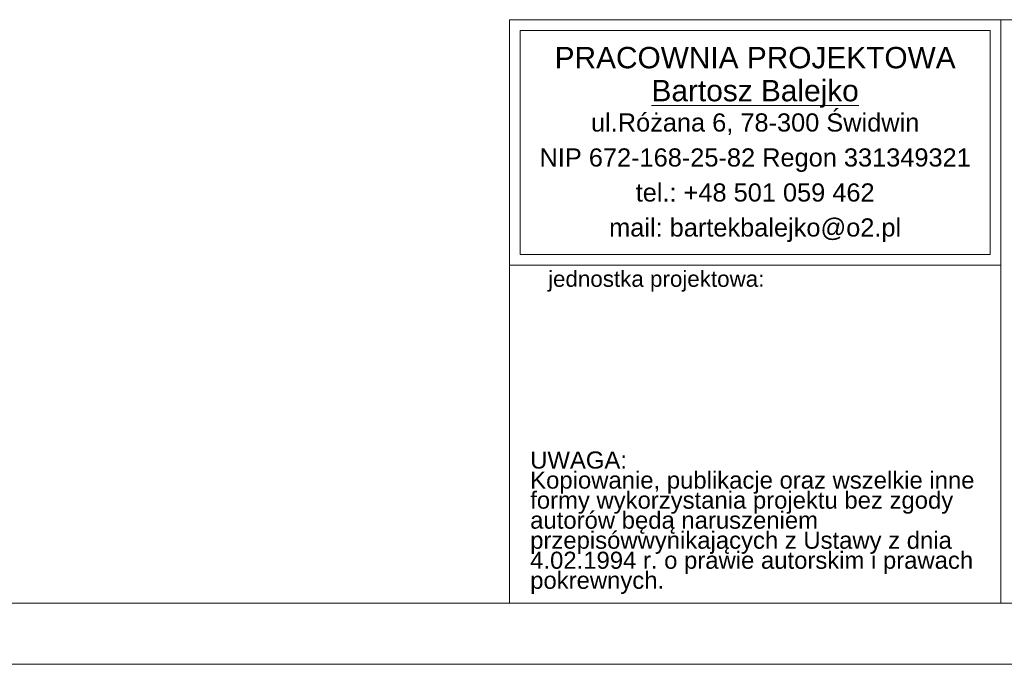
# Model space of a CAD drawing. Header units: millimetres. Extents: x -53211 to 165, y -26563 to 3137.
# Tile 2 of 15: x -34194 to -24382, y -26563 to -20142. Entities that reach past the tile are written whole.
import ezdxf

# ---------------------------------------------------------------- set-up
doc = ezdxf.new("R2010")
doc.units = ezdxf.units.MM
doc.header["$MEASUREMENT"] = 0
doc.layers.add('_TABELA', color=7, linetype='Continuous')
doc.layers.add('ARCH TABELA_Nr_Pióra__21', color=252, linetype='Continuous', lineweight=9)
doc.layers.add('ARCH TABELA_Nr_Pióra__7', color=252, linetype='Continuous', lineweight=13)
doc.styles.add('GENERATED_STYLE_7', font='arial.ttf')
doc.styles.add('GENERATED_STYLE_8', font='arial.ttf')

msp = doc.modelspace()

# ---------------------------------------------------------------- linework, layer by layer
at = {"layer": '_TABELA', "color": 7, "lineweight": 15}
for p, q in [((-50711.5, -25953), (-11811.5, -25953)), ((-53211.5, -26563), (-11211.5, -26563))]:
    msp.add_line(p, q, dxfattribs=at)
at = {"layer": 'ARCH TABELA_Nr_Pióra__21', "color": 0, "linetype": 'Continuous'}
for p, q in [((-29311.5, -25953), (-29311.5, -20141.8)), ((-29311.5, -20141.8), (-24417.9, -20141.8)), ((-29311.5, -22588.6), (-29311.5, -20141.8)), ((-29311.5, -20141.8), (-11811.5, -20141.8)), ((-24417.9, -20141.8), (-24417.9, -25953)), ((-24417.9, -22588.6), (-24417.9, -20141.8)), ((-29205.1, -22482.2), (-29205.1, -20248.2)), ((-29205.1, -20248.2), (-24524.3, -20248.2)), ((-24524.3, -22482.2), (-24524.3, -20248.2)), ((-24417.9, -25953), (-24417.9, -20541.8)), ((-29205.1, -22482.2), (-24524.3, -22482.2)), ((-29311.5, -22588.6), (-24417.9, -22588.6)), ((-29311.5, -25953), (-24417.9, -25953)), ((-11811.5, -25953), (-24417.9, -25953))]:
    msp.add_line(p, q, dxfattribs=at)

# ---------------------------------------------------------------- texts
at = {"layer": 'ARCH TABELA_Nr_Pióra__7', "color": 0, "linetype": 'Continuous', "insert": (-26864.7, -20413.1), "char_height": 212.766, "attachment_point": 2, "line_spacing_factor": 0.926719, "style": 'GENERATED_STYLE_8'}
msp.add_mtext('{PRACOWNIA PROJEKTOWA\\P\\LBartosz Balejko}', dxfattribs=at)
at = {"layer": 'ARCH TABELA_Nr_Pióra__7', "color": 0, "linetype": 'Continuous', "style": 'GENERATED_STYLE_7'}
for s, insert, char_height, width, attachment_point, line_spacing_factor in [('{ul.Różana 6, 78-300 Świdwin\\PNIP 672-168-25-82 Regon 331349321\\Ptel.: +48 501 059 462\\Pmail: bartekbalejko@o2.pl}', (-26864.7, -21075.1), 180.852, 4680.851, 2, 1.156383), ('{UWAGA:\\PKopiowanie, publikacje oraz wszelkie inne formy wykorzystania projektu bez zgody autorów będą naruszeniem przepisówwynikających z Ustawy z dnia 4.02.1994 r. o prawie autorskim i prawach pokrewnych.}', (-29106.4, -24443.2), 170.2128, 4483.408, 1, 0.703415)]:
    msp.add_mtext(s, dxfattribs=dict(at, insert=insert, char_height=char_height, width=width, attachment_point=attachment_point, line_spacing_factor=line_spacing_factor))
at = {"layer": 'ARCH TABELA_Nr_Pióra__7', "color": 0, "linetype": 'Continuous', "insert": (-28928.6, -22643.2), "char_height": 159.58, "attachment_point": 1, "style": 'GENERATED_STYLE_7'}
msp.add_mtext('{jednostka projektowa:}', dxfattribs=at)

doc.saveas('drawing.dxf')
